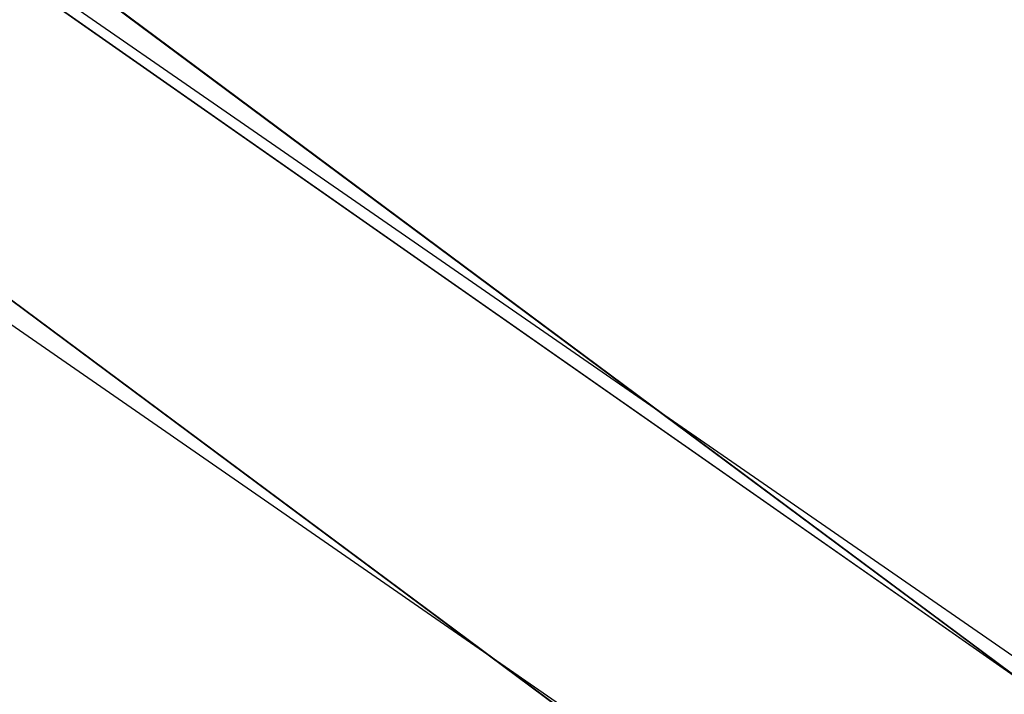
# Model space of a CAD drawing. Extents: x -775 to 775, y -775 to 775.
# Tile 50 of 256: x -423.43 to -413.51, y -617.54 to -610.74. Entities that reach past the tile are written whole.
import ezdxf

# ---------------------------------------------------------------- set-up
doc = ezdxf.new("R2010")
doc.units = 0
doc.layers.get('0').update_dxf_attribs({"color": 13, "linetype": 'CONTINUOUS'})

# ---------------------------------------------------------------- blocks, each defined once
blk = doc.blocks.new('OBJ_000001')
for p, q in [((-472.4871, -573.4021), (-413.3079, -617.4298)), ((-413.3079, -617.4298, 3), (-472.4871, -573.4021, 3)), ((-413.3079, -617.4298, 18.222), (-472.4871, -573.4021, 18.222)), ((-413.3079, -617.4298, 38.9998), (-472.4871, -573.4021, 38.9998)), ((-474.3949, -575.7174), (-414.9767, -619.9228)), ((-474.3949, -575.7174, 38.9998), (-414.9767, -619.9228, 38.9998)), ((-414.9767, -619.9228, 3), (-474.3949, -575.7174, 3)), ((-438.243, -599.9825), (-413.3079, -617.4298, 18.222)), ((-438.243, -599.9825), (-406.7455, -621.7741))]:
    blk.add_line(p, q)
at = {"color": 7}
mesh = blk.add_polyface(dxfattribs=at)
corners = [(-413.3079, -617.4298, 3), (-472.4871, -573.4021), (-413.3079, -617.4298), (-472.4871, -573.4021, 3)]
mesh.append_faces([[corners[k] for k in face] for face in [(0, 1, 2), (1, 0, 3)]], dxfattribs={"vtx0": -1, "color": 7})
mesh = blk.add_polyface(dxfattribs=at)
corners = [(-472.4871, -573.4021, 18.222), (-438.243, -599.9825), (-413.3079, -617.4298, 18.222)]
mesh.append_faces([[corners[k] for k in face] for face in [(0, 1, 2)]], dxfattribs={"color": 7})
mesh = blk.add_polyface(dxfattribs=at)
corners = [(-413.3079, -617.4298, 38.9998), (-472.4871, -573.4021, 18.222), (-413.3079, -617.4298, 18.222), (-472.4871, -573.4021, 38.9998)]
mesh.append_faces([[corners[k] for k in face] for face in [(0, 1, 2), (1, 0, 3)]], dxfattribs={"vtx0": -1, "color": 7})
mesh = blk.add_polyface(dxfattribs=at)
corners = [(-474.3949, -575.7174, 38.9998), (-414.9767, -619.9228, 3), (-474.3949, -575.7174, 3), (-414.9767, -619.9228, 38.9998)]
mesh.append_faces([[corners[k] for k in face] for face in [(0, 1, 2), (1, 0, 3)]], dxfattribs={"vtx0": -1, "color": 7})
blk = doc.blocks.new('OBJ_000002')
for p, q in [((-440.0125, -602.405, 7), (-408.3878, -624.2846, 7)), ((-440.0125, -602.405, 30.1627), (-408.3878, -624.2846, 30.1627))]:
    blk.add_line(p, q)
blk = doc.blocks.new('SKPE74C')
for name in ['OBJ_000002', 'OBJ_000001']:
    blk.add_blockref(name, (0, 0))

msp = doc.modelspace()

# ---------------------------------------------------------------- block references
msp.add_blockref('SKPE74C', (0, 0))

doc.saveas('drawing.dxf')
